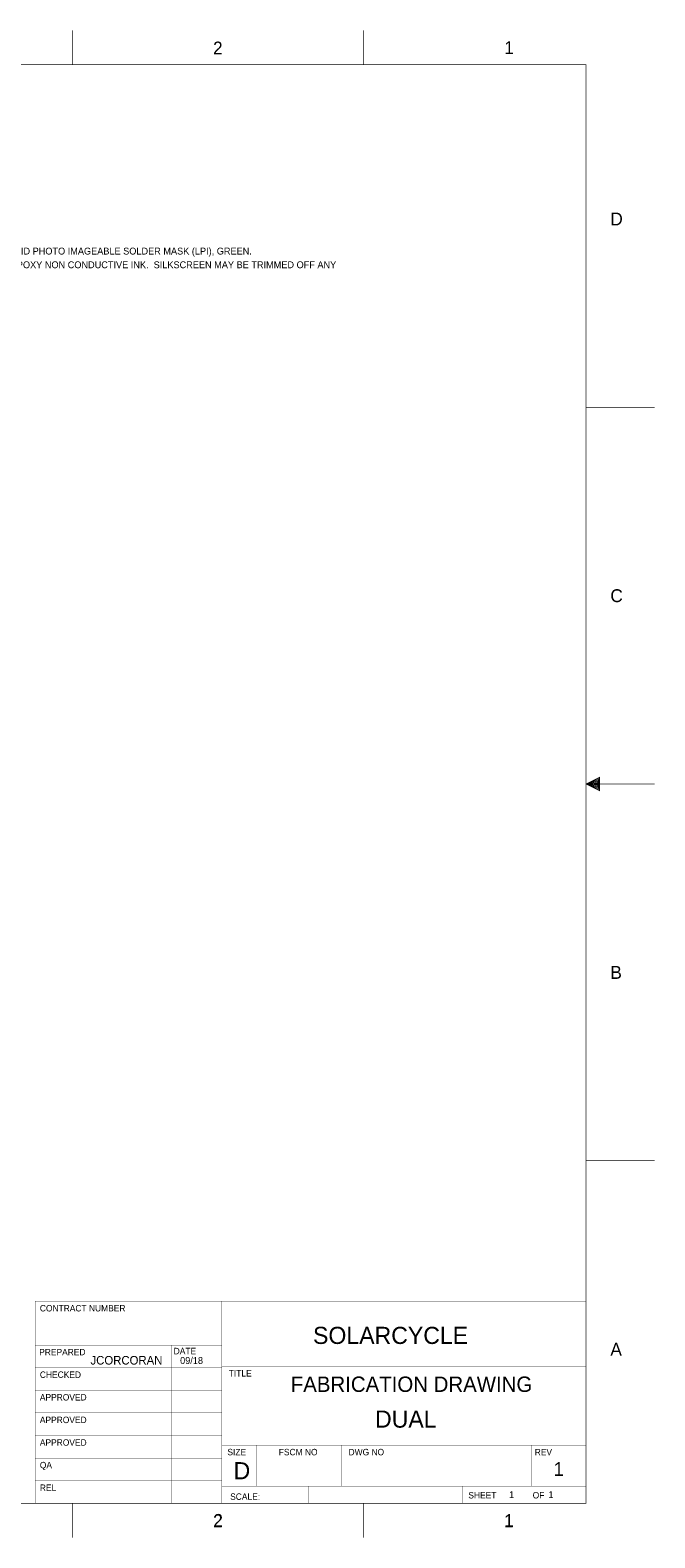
# Model space of a CAD drawing. Extents: x -12487 to 21523, y -10336 to 11674.
# Tile 3 of 3: x 12396 to 21523, y -10336 to 11674. Entities that reach past the tile are written whole.
import ezdxf
from ezdxf.enums import TextEntityAlignment as Align

# ---------------------------------------------------------------- set-up
doc = ezdxf.new("R2010")
doc.units = 0
for name, color, linetype in [('DF_FAB', 134, 'CONTINUOUS'), ('DF_OUTLINE', 7, 'CONTINUOUS'), ('DF_TITLE_BLOCK', 7, 'CONTINUOUS')]:
    doc.layers.add(name, color=color, linetype=linetype)

msp = doc.modelspace()

# ---------------------------------------------------------------- linework, layer by layer
at = {"layer": 'DF_OUTLINE', "const_width": 10}
for points in [[(13018, 11669), (13018, 11169)], [(17268, 11669), (17268, 11169)], [(-11482, -9831), (20518, -9831), (20518, 11169), (-11482, 11169), (-11482, -9831)], [(20518, 6169), (21518, 6169)], [(20718, 569), (20518, 669), (20718, 769), (20718, 569)], [(21518, 669), (20518, 669)], [(20708, 589), (20708, 749), (20538, 669), (20708, 589)], [(20698, 609), (20698, 729), (20558, 669), (20698, 609)], [(20688, 629), (20688, 709), (20578, 669), (20688, 629)], [(20678, 649), (20678, 689), (20608, 669), (20678, 649)], [(20668, 659), (20668, 679), (20638, 669), (20668, 659)], [(20518, -4831), (21518, -4831)], [(13018, -9831), (13018, -10331)], [(17268, -9831), (17268, -10331)]]:
    msp.add_lwpolyline(points, dxfattribs=at)
at = {"layer": 'DF_TITLE_BLOCK', "const_width": 5}
for points in [[(12468, -6881), (20518, -6881)], [(12468, -9826), (12468, -6881)], [(15198, -9826), (15198, -6881)], [(20518, -9581), (20518, -6881)], [(12468, -7521), (15198, -7521)], [(14468, -9826), (14468, -7521)], [(12468, -7851), (15198, -7851)], [(15198, -7831), (20518, -7831)], [(12468, -8181), (15198, -8181)], [(12468, -8511), (15198, -8511)], [(12468, -8841), (15198, -8841)], [(20518, -8981), (15198, -8981)], [(15698, -8981), (15698, -9581)], [(16948, -8981), (16948, -9581)], [(19718, -8981), (19718, -9581)], [(12468, -9171), (15198, -9171)], [(12468, -9501), (15198, -9501)], [(15198, -9581), (20518, -9581)], [(16468, -9581), (16468, -9831)], [(18718, -9581), (18718, -9831)], [(20518, -9581), (20518, -9831)]]:
    msp.add_lwpolyline(points, dxfattribs=at)

# ---------------------------------------------------------------- texts
at = {"layer": 'DF_FAB'}
for s, p in [('4.   SOLDER MASK BOTH SIDES WITH LIQUID PHOTO IMAGEABLE SOLDER MASK (LPI), GREEN.', (9497.4, 8398.6)), ('5.   SILKSCREEN TOP SIDE WITH WHITE EPOXY NON CONDUCTIVE INK.  SILKSCREEN MAY BE TRIMMED OFF ANY', (9497.4, 8198.6)), ('1', (19393, -9756)), ('1', (19968, -9756))]:
    msp.add_text(s, height=100, dxfattribs=at).set_placement(p)
at = {"layer": 'DF_FAB', "width": 0.991111}
msp.add_text('FABRICATION DRAWING', height=225, dxfattribs=at).set_placement((17968, -8206), align=Align.CENTER)
at = {"layer": 'DF_OUTLINE'}
for s, p in [('2', (15068, 11319)), ('1', (19323, 11324)), ('D', (20873, 8824)), ('C', (20873, 3324)), ('B', (20873, -2176)), ('A', (20873, -7676)), ('2', (15068, -10181)), ('2', (15073, -10176)), ('1', (19318, -10181)), ('1', (19323, -10176))]:
    msp.add_text(s, height=188, dxfattribs=at).set_placement(p)
at = {"layer": 'DF_TITLE_BLOCK'}
for s, height, width, p in [('CONTRACT NUMBER', 94, 0.978723, (12538, -7031)), ('PREPARED', 94, 0.978723, (12528, -7671)), ('JCORCORAN', 125, 0.992, (13278, -7806)), ('DATE', 94, 0.978723, (14493, -7656)), ('CHECKED', 94, 0.978723, (12538, -8001)), ('TITLE', 94, 0.978723, (15298, -7981)), ('APPROVED', 94, 0.978723, (12538, -8331)), ('APPROVED', 94, 0.978723, (12538, -8661)), ('APPROVED', 94, 0.978723, (12538, -8991)), ('QA', 94, 0.978723, (12538, -9321)), ('SIZE', 94, 0.978723, (15278, -9131)), ('D', 250, 1.008, (15368, -9481)), ('FSCM NO', 94, 0.978723, (16028, -9131)), ('DWG NO', 94, 0.978723, (17048, -9131)), ('REV', 94, 0.978723, (19768, -9131)), ('REL', 94, 0.978723, (12538, -9651)), ('SHEET', 94, 0.978723, (18798, -9761)), ('OF', 94, 0.978723, (19738, -9761)), ('SCALE:', 94, 0.978723, (15318, -9781))]:
    msp.add_text(s, height=height, dxfattribs=dict(at, width=width)).set_placement(p)
at = {"layer": 'DF_TITLE_BLOCK', "width": 1.008}
for s, p in [('SOLARCYCLE', (17662, -7505.4)), ('DUAL', (17884.4, -8727.1))]:
    msp.add_text(s, height=250, dxfattribs=at).set_placement(p, align=Align.CENTER)
at = {"layer": 'DF_TITLE_BLOCK'}
msp.add_text('09/18', height=100, dxfattribs=at).set_placement((14587, -7797))
msp.add_text('1', height=200, dxfattribs=at).set_placement((20118, -9431), align=Align.CENTER)

doc.saveas('drawing.dxf')
